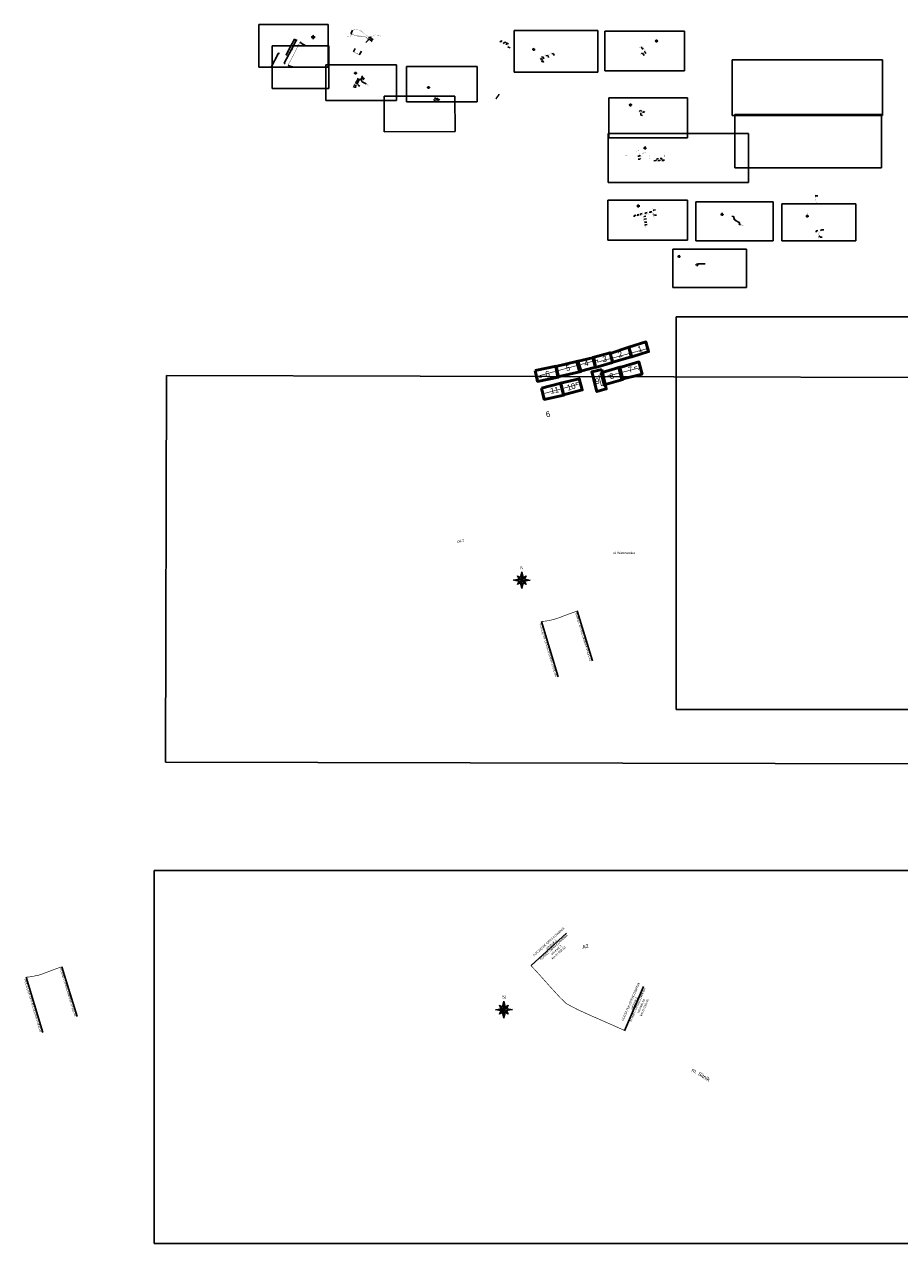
# Model space of a CAD drawing. Header units: metres. Extents: x 2852 to 11129, y 13973 to 19858.
# Tile 1 of 2: x 2852 to 7077, y 13973 to 19858. Entities that reach past the tile are written whole.
import ezdxf

# ---------------------------------------------------------------- set-up
doc = ezdxf.new("R2010")
doc.units = ezdxf.units.M
doc.header["$XCLIPFRAME"] = 2
doc.linetypes.add('3', pattern=[1, 0.5, -0.5])
doc.linetypes.add('8', pattern=[0.5, 0.25, -0.25])
for name, color, linetype, lineweight in [('!!!_ARKUSZE', 5, 'Continuous', 50), ('Północ', 7, 'Continuous', 18), ('T.M.wymiary', 7, 'Continuous', 0)]:
    doc.layers.add(name, color=color, linetype=linetype, lineweight=lineweight)
for name, color, linetype in [('C-DROGI-SYTUACJA-ETYKIETY', 7, 'Continuous'), ('S-5_opis_pkt_geometrycznych', 7, 'Continuous'), ('wymiarowanie', 7, 'Continuous')]:
    doc.layers.add(name, color=color, linetype=linetype)
doc.styles.add('Północ', font='times.ttf')
doc.styles.add('ROMANS', font='romans.shx', dxfattribs={"width": 0.8})
doc.styles.add('StyleArial', font='arial.ttf')
doc.styles.add('własny_500', font='isocp.shx', dxfattribs={"width": 0.9, "height": 1.2})
doc.dimstyles.new('OrgRuch', dxfattribs={"dimtxt": 2.5, "dimasz": 2.5, "dimexe": 1.25, "dimexo": 30, "dimtad": 1, "dimdec": 0, "dimrnd": 1, "dimtxsty": 'ROMANS', "dimblk": 'OBLIQUE', "dimcen": 2.5, "dimadec": 0, "dimazin": 0, "dimtfac": 1, "dimtdec": 0, "dimtmove": 0, "dimatfit": 3, "dimldrblk": 'OBLIQUE', "dimfxl": 1, "dimarcsym": 0})
picture_1 = doc.add_image_def('image1.jpg', size_in_pixel=(2880, 1024))
picture_2 = doc.add_image_def('image2.jpg', size_in_pixel=(2880, 1024))
picture_3 = doc.add_image_def('image3.jpg', size_in_pixel=(1415, 713))
picture_4 = doc.add_image_def('image4.jpg', size_in_pixel=(1419, 710))
picture_5 = doc.add_image_def('image5.jpg', size_in_pixel=(1417, 710))
picture_6 = doc.add_image_def('image6.jpg', size_in_pixel=(1420, 708))
picture_7 = doc.add_image_def('image7.jpg', size_in_pixel=(1417, 705))
picture_8 = doc.add_image_def('image8.jpg', size_in_pixel=(1412, 712))
picture_9 = doc.add_image_def('image9.jpg', size_in_pixel=(3418, 1263))
picture_10 = doc.add_image_def('image10.jpg', size_in_pixel=(3427, 1244))
picture_11 = doc.add_image_def('image11.jpg', size_in_pixel=(3358, 1171))
picture_12 = doc.add_image_def('image12.jpg', size_in_pixel=(1415, 713))
picture_13 = doc.add_image_def('image13.jpg', size_in_pixel=(1419, 710))
picture_14 = doc.add_image_def('image14.jpg', size_in_pixel=(1416, 710))
picture_15 = doc.add_image_def('image15.jpg', size_in_pixel=(1892, 979))
picture_16 = doc.add_image_def('image16.jpg', size_in_pixel=(3427, 1244))
picture_17 = doc.add_image_def('image17.jpg', size_in_pixel=(3358, 1171))

# ---------------------------------------------------------------- blocks, each defined once
blk = doc.blocks.new('Północ')
at = {"layer": 'Północ'}
h = blk.add_hatch(color=255, dxfattribs=at)
h.paths.add_polyline_path([(-15.6, 0), (-3, -3), (0, 0)])
h.paths.add_polyline_path([(-3, -3), (-8.1, -8.1), (-2.4, -5.4)])
h.paths.add_polyline_path([(0, 0), (0, -15.6), (3, -3)])
h.paths.add_polyline_path([(3, -3), (8.1, -8.1), (5.4, -2.4)])
h.paths.add_polyline_path([(3, 3), (0, 0), (15.6, 0)])
h.paths.add_polyline_path([(2.4, 5.4), (3, 3), (8.1, 8.1)])
h.paths.add_polyline_path([(0, 15.6), (-3, 3), (0, 0)])
h.paths.add_polyline_path([(-8.1, 8.1), (-5.4, 2.4), (-3, 3)])
h = blk.add_hatch(color=256, dxfattribs=at)
h.paths.add_polyline_path([(-3, 3), (-15.6, 0), (-4.3, 0, -0.198912)])
h.paths.add_polyline_path([(-3, 3, 0.198912), (-4.3, 0), (0, 0)])
h = blk.add_hatch(color=256, dxfattribs=at)
h.paths.add_polyline_path([(8.1, -8.1), (3, -3), (2.4, -5.4)])
h.paths.add_polyline_path([(-8.1, -8.1), (-3, -3), (-5.4, -2.4)])
h.paths.add_polyline_path([(-3, 3), (-2.4, 5.4), (-8.1, 8.1)])
h.paths.add_polyline_path([(8.1, 8.1), (3, 3), (5.4, 2.4)])
h = blk.add_hatch(color=256, dxfattribs=at)
h.paths.add_polyline_path([(0, -4.3), (-2.4, -5.4), (0, -15.6)])
h.paths.add_polyline_path([(0, -4.3, -0.198912), (-3, -3), (-2.4, -5.4)])
h.paths.add_polyline_path([(0, 0), (-3, -3, 0.198912), (0, -4.3)])
h = blk.add_hatch(color=256, dxfattribs=at)
h.paths.add_polyline_path([(0, 15.6), (0, 4.3, -0.198912), (3, 3)])
h.paths.add_polyline_path([(0, 4.3), (0, 0), (3, 3, 0.198912)])
h.paths.add_polyline_path([(15.6, 0), (4.3, 0, -0.198912), (3, -3)])
h.paths.add_polyline_path([(4.3, 0), (0, 0), (3, -3, 0.198912)])
for p, q in [((-15.6, 0), (-3, 3)), ((0, 0), (-15.6, 0)), ((0, 0), (-8.1, 8.1)), ((-5.4, 2.4), (-8.1, 8.1)), ((-8.1, 8.1), (-2.4, 5.4)), ((0, 0), (-8.1, -8.1)), ((-3, 3), (0, 15.6)), ((0, 0), (0, 15.6)), ((0, 15.6), (3, 3)), ((0, -15.6), (0, 15.6)), ((0, 0), (8.1, 8.1)), ((0, 0), (0, -15.6)), ((0, 0), (8.1, -8.1)), ((0, 0), (15.6, 0)), ((2.4, 5.4), (8.1, 8.1)), ((3, 3), (15.6, 0)), ((15.6, 0), (3, -3)), ((8.1, 8.1), (5.4, 2.4)), ((-3, -3), (-15.6, 0)), ((-8.1, -8.1), (-5.4, -2.4)), ((0, -4.3), (-8.1, -8.1)), ((0, -15.6), (-3, -3)), ((3, -3), (0, -15.6)), ((8.1, -8.1), (2.4, -5.4)), ((5.4, -2.4), (8.1, -8.1))]:
    blk.add_line(p, q, dxfattribs=at)
at = {"layer": 'Północ', "style": 'Północ'}
blk.add_text('N', height=5.88, dxfattribs=at).set_placement((-2.9, 19.8))
blk = doc.blocks.new('_Oblique')
at = {"layer": 'wymiarowanie', "color": 0, "lineweight": -2}
blk.add_line((-0.5, -0.5), (0.5, 0.5), dxfattribs=at)
blk = doc.blocks.new('*D64')
at = {"layer": 'Defpoints', "color": 0, "transparency": 16777216}
for p in [(4140.9, 19737.3), (4171.9, 19721.1), (4195.7, 19766.5)]:
    blk.add_point(p, dxfattribs=at)
at = {"layer": 'wymiarowanie', "color": 0, "lineweight": -2, "transparency": 16777216}
for p, q in [((4164.7, 19782.7), (4140.9, 19737.3)), ((4169.1, 19780.4), (4163.6, 19783.3)), ((4145.3, 19735), (4139.8, 19737.9))]:
    blk.add_line(p, q, dxfattribs=at)
for p, rotation in [((4164.7, 19782.7), 62.35158092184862), ((4140.9, 19737.3), 242.3515809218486)]:
    blk.add_blockref('_Oblique', p, dxfattribs=dict(at, rotation=rotation))
at = {"layer": 'wymiarowanie', "color": 0, "transparency": 16777216, "insert": (4150.2, 19761.3), "char_height": 3.5, "attachment_point": 5, "rotation": 62.35158, "style": 'ROMANS'}
blk.add_mtext('{\\fArial|b0|i0|c238|p34;Zakres robót - \\fArial|b0|i0|c0|p34;c\\fArial|b0|i0|c238|p34;zęść\\fArial|b0|i0|c0|p34; \\fArial|b0|i0|c238|p34;I}', dxfattribs=at)
blk = doc.blocks.new('*D65')
at = {"layer": 'Defpoints', "color": 0, "transparency": 16777216}
for p in [(4187, 19769.8), (4115.9, 19711.6), (4147.7, 19694.9)]:
    blk.add_point(p, dxfattribs=at)
at = {"layer": 'wymiarowanie', "color": 0, "lineweight": -2, "transparency": 16777216}
for p, q in [((4155.2, 19786.5), (4115.9, 19711.6)), ((4160.4, 19783.8), (4154.1, 19787.1)), ((4121.1, 19708.9), (4114.8, 19712.2))]:
    blk.add_line(p, q, dxfattribs=at)
for p, rotation in [((4155.2, 19786.5), 62.3181600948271), ((4115.9, 19711.6), 242.3181600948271)]:
    blk.add_blockref('_Oblique', p, dxfattribs=dict(at, rotation=rotation))
at = {"layer": 'wymiarowanie', "color": 0, "transparency": 16777216, "insert": (4133, 19750.4), "char_height": 3.5, "attachment_point": 5, "rotation": 62.31816, "style": 'ROMANS'}
blk.add_mtext('{\\fArial|b0|i0|c238|p34;Zakres robót - \\fArial|b0|i0|c0|p34;c\\fArial|b0|i0|c238|p34;zęść\\fArial|b0|i0|c0|p34; \\fArial|b0|i0|c238|p34;II}', dxfattribs=at)
blk = doc.blocks.new('*D66')
at = {"layer": 'Defpoints', "color": 0, "transparency": 16777216}
for p in [(4172.5, 19721.2), (4106.5, 19670), (4138.1, 19653.9)]:
    blk.add_point(p, dxfattribs=at)
at = {"layer": 'wymiarowanie', "color": 0, "lineweight": -2, "transparency": 16777216}
for p, q in [((4140.9, 19737.3), (4106.5, 19670)), ((4145.8, 19734.8), (4139.8, 19737.9)), ((4111.4, 19667.5), (4105.4, 19670.6))]:
    blk.add_line(p, q, dxfattribs=at)
for p, rotation in [((4140.9, 19737.3), 62.92691920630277), ((4106.5, 19670), 242.9269192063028)]:
    blk.add_blockref('_Oblique', p, dxfattribs=dict(at, rotation=rotation))
at = {"layer": 'wymiarowanie', "color": 0, "transparency": 16777216, "insert": (4121.1, 19705), "char_height": 3.5, "attachment_point": 5, "rotation": 62.92692, "style": 'ROMANS'}
blk.add_mtext('{\\fArial|b0|i0|c238|p34;Zakres robót - \\fArial|b0|i0|c0|p34;c\\fArial|b0|i0|c238|p34;zęść\\fArial|b0|i0|c0|p34; \\fArial|b0|i0|c238|p34;III i IV}', dxfattribs=at)

msp = doc.modelspace()

# ---------------------------------------------------------------- linework, layer by layer
at = {"layer": '!!!_ARKUSZE', "color": 0, "linetype": 'Continuous', "lineweight": 50}
for points in [[(5769.6, 18299.2), (5852.2, 18325), (5865, 18278.4), (5784.3, 18252.8)], [(5519.1, 18230.6), (5600.9, 18249.5), (5609, 18202.9), (5532, 18181.7)], [(5595.6, 18250), (5679.5, 18272.6), (5690.8, 18225.4), (5608.7, 18202.3)], [(5679.9, 18270.1), (5769.2, 18299.6), (5781.4, 18253.4), (5692.6, 18227.9)], [(5318.2, 18186.9), (5419.1, 18207.4), (5430.4, 18155.5), (5329.1, 18134.2)], [(5417.2, 18206.4), (5523.9, 18232.5), (5539.4, 18182.7), (5427.4, 18156.9)], [(5639.4, 18192), (5661.3, 18098.4), (5615.8, 18085.6), (5590.9, 18180.8)], [(5636.4, 18176.3), (5726.7, 18204), (5741.6, 18144.4), (5650.4, 18117.6)], [(5721.5, 18200.7), (5818.5, 18228.6), (5833.7, 18170), (5736.3, 18145.2)], [(5348.3, 18102.4), (5441.9, 18126.1), (5456.8, 18068.5), (5361.5, 18047.7)], [(5440.7, 18125.7), (5530.9, 18147.2), (5545.3, 18093.9), (5455.1, 18069.3)]]:
    msp.add_lwpolyline(points, close=True, dxfattribs=at)
at = {"color": 1}
for p, q in [((4187.8, 19767), (4183.6, 19773.9)), ((4427.8, 19813.7), (4435.5, 19830.7)), ((4427.8, 19813.7), (4432.4, 19810.4)), ((4500.6, 19770.4), (4513.6, 19783.8)), ((4513.1, 19785.2), (4511.3, 19786.8)), ((4513.6, 19783.8), (4511.4, 19785.8)), ((4513.1, 19785.2), (4517.6, 19786.5)), ((4513.6, 19794.8), (4521.6, 19794.2)), ((4517.6, 19786.5), (4530.8, 19774.9)), ((4521.6, 19794.2), (4534.8, 19782.6)), ((5151.2, 19778.8), (5148.8, 19771.6)), ((5151.2, 19778.8), (5159.1, 19775.7)), ((4187.8, 19767), (4208, 19756.5)), ((5181.7, 19767.2), (5179.2, 19759.9)), ((5181.7, 19767.2), (5189.6, 19764)), ((5406.7, 19715.8), (5398.6, 19717.5)), ((5406.7, 19715.8), (5409.4, 19707.7)), ((5838.7, 19715.6), (5831.3, 19718.4)), ((5833.1, 19742.8), (5831.9, 19748.8)), ((5833.1, 19742.8), (5839.9, 19737.7)), ((5838.7, 19715.6), (5843.4, 19708.5)), ((4129.2, 19657.1), (4124.6, 19661.2)), ((4129.2, 19657.1), (4151.3, 19651.8)), ((5354.6, 19681.4), (5347.5, 19678.6)), ((5356.4, 19699.5), (5348.9, 19701.2)), ((5354.6, 19681.4), (5357.3, 19673.3)), ((5356.4, 19699.5), (5359.1, 19691.4)), ((4486.2, 19599.6), (4481.1, 19609.8)), ((4486.2, 19599.6), (4493.8, 19595.7)), ((4439.3, 19558.8), (4446.8, 19554.9)), ((4452.9, 19554.8), (4446.8, 19554.9)), ((4452.5, 19584), (4460.1, 19580.1)), ((4458.6, 19596.2), (4466.2, 19592.3)), ((4466.2, 19580.1), (4460.1, 19580.1)), ((4464, 19563.5), (4460.9, 19566.3)), ((4464, 19563.5), (4471.5, 19559.6)), ((4472.3, 19592.2), (4466.2, 19592.3)), ((4481.9, 19580.6), (4474.6, 19596.5)), ((4481.9, 19580.6), (4502.2, 19570.2)), ((4834.1, 19489.4), (4828.2, 19495.9)), ((4834.1, 19489.4), (4842, 19486.2)), ((4849.3, 19497), (4843.4, 19503.5)), ((4849.3, 19497), (4857.2, 19493.8)), ((5824.3, 19442.5), (5820.2, 19436.9)), ((5824.3, 19442.5), (5832.3, 19439.5)), ((5838.8, 19437.5), (5846.8, 19434.5)), ((5838.8, 19437.5), (5839.2, 19431.6)), ((5814.6, 19207.6), (5823.1, 19208.1)), ((5826.5, 19210.6), (5823.1, 19208.1)), ((5891.4, 19199.9), (5899.9, 19200.4)), ((5902.8, 19202.4), (5899.9, 19200.4)), ((5910.5, 19199.8), (5919, 19200.3)), ((5920.8, 19204.9), (5919, 19200.3)), ((5929.9, 19200.4), (5938.3, 19200.9)), ((5940.3, 19206.5), (5938.3, 19200.9)), ((5872.1, 18952.6), (5871.2, 18947.7)), ((5872.1, 18952.6), (5880.5, 18953.4)), ((5796, 18934.8), (5804.3, 18936.5)), ((5796, 18934.8), (5796.3, 18929.6)), ((5825.7, 18944.2), (5834.1, 18945.7)), ((5825.7, 18944.2), (5826.2, 18936.7)), ((5846.4, 18918.2), (5844.7, 18915.8)), ((5846.4, 18918.2), (5854.7, 18919.8)), ((5849.6, 18889.8), (5857.9, 18891.5)), ((5895.6, 18936.3), (5889.8, 18938.1)), ((5895.6, 18936.3), (5904.1, 18936.8)), ((5849.6, 18889.9), (5847.9, 18887.5)), ((6694.8, 18831.6), (6686.7, 18837.1)), ((6702.6, 18866.1), (6695.1, 18862.8)), ((6702.6, 18866.1), (6711.1, 18865.9)), ((6694.8, 18831.6), (6703.3, 18831.4))]:
    msp.add_line(p, q, dxfattribs=at)
at = {"color": 5}
for p, q in [((4439.9, 19725.3), (4448.6, 19741.9)), ((4469.8, 19711.9), (4478.5, 19728.4)), ((5170.9, 19771.3), (5163.4, 19766.2)), ((5170.9, 19771.3), (5178.9, 19768.5)), ((5188.2, 19747.3), (5185.6, 19750.3)), ((5188.2, 19747.3), (5196.3, 19744.6)), ((5848.2, 19723.7), (5843.9, 19726.4)), ((5848.2, 19723.7), (5852.8, 19716.6)), ((4469.8, 19711.9), (4467.8, 19711.4)), ((5349.6, 19693.5), (5342.5, 19690.7)), ((5349.6, 19693.5), (5352.3, 19685.4)), ((5379.7, 19705.8), (5369.3, 19707.9)), ((5379.7, 19705.8), (5382.3, 19697.7)), ((4484.1, 19595), (4475.8, 19599.2)), ((4442.3, 19566.2), (4449.8, 19562.3)), ((4449.1, 19576.8), (4456.7, 19572.9)), ((4455.9, 19562.3), (4449.8, 19562.3)), ((4456.2, 19590.9), (4463.8, 19587)), ((4462.8, 19572.8), (4456.7, 19572.9)), ((4469.9, 19586.9), (4463.8, 19587)), ((4484.1, 19595), (4491.6, 19591.1)), ((4844.4, 19494.5), (4832.3, 19504)), ((4844.4, 19494.5), (4852, 19490.6)), ((5828.5, 19419.9), (5827.3, 19430.3)), ((5828.5, 19419.9), (5836.7, 19417.9)), ((5812.7, 19221.7), (5821.2, 19222.5)), ((5824.4, 19226.8), (5821.2, 19222.5)), ((5904.6, 19208.5), (5913.1, 19208.7)), ((5904.6, 19208.5), (5905.5, 19205.1)), ((5921, 19209.8), (5929.5, 19210)), ((5929.5, 19210), (5929.8, 19205.2)), ((6673.9, 19030.2), (6670.2, 19030.9)), ((6673.9, 19030.2), (6682.4, 19031)), ((5849.9, 18949), (5858.4, 18949.8)), ((5890.5, 18961.6), (5886.7, 18962.4)), ((5890.5, 18961.6), (5898.9, 18962.4)), ((5809.8, 18938.7), (5818, 18940.8)), ((5809.8, 18938.7), (5813.3, 18933.3)), ((5844.3, 18931.2), (5842, 18933)), ((5844.3, 18931.2), (5852.8, 18931.7)), ((5848, 18902.7), (5845.7, 18904.5)), ((5848, 18902.7), (5856.4, 18904)), ((5849.9, 18949), (5849.3, 18943.6)), ((6674.5, 18861.2), (6674.4, 18855.7)), ((6674.5, 18861.2), (6682.7, 18863.5))]:
    msp.add_line(p, q, dxfattribs=at)
at = {"color": 1, "lineweight": 25}
for p, q in [((6104.7, 18701.7), (6100, 18698.3)), ((6104.6, 18701.6), (6138.7, 18702.6))]:
    msp.add_line(p, q, dxfattribs=at)
at = {"color": 5, "flags": 128}
for points, const_width in [([(4408.9, 19801.7), (4421.3, 19798.6), (4424, 19798.2), (4425.6, 19799.3), (4427.1, 19800.4), (4434.7, 19817.3), (4443, 19835.4), (4467, 19830.3), (4504.3, 19805.2), (4506.1, 19803), (4508.8, 19799.8), (4512.1, 19796.1), (4513.3, 19795.1), (4513.7, 19795), (4516.3, 19795), (4517.8, 19795.3), (4518.9, 19796.2), (4522.4, 19800.6), (4524.3, 19800.9), (4529.2, 19800.7), (4531, 19800.5), (4532.9, 19801.6), (4540.9, 19805.5), (4543.5, 19806.7), (4544.8, 19807.1), (4564, 19805.5), (4575.6, 19799.5)], 0.8), ([(4439.9, 19725.3), (4457.4, 19716.6), (4467.8, 19711.4)], 1.5)]:
    msp.add_lwpolyline(points, dxfattribs=dict(at, const_width=const_width))
at = {"color": 1, "const_width": 1.5, "flags": 128}
for points in [[(4183.6, 19773.9), (4177.2, 19761.8), (4169.5, 19747), (4159.8, 19728.5), (4154.7, 19716.9), (4147.3, 19703.5), (4140.7, 19691.8), (4135.4, 19681), (4128.2, 19668.9), (4124.6, 19661.2)], [(4431.7, 19810.8), (4445.8, 19805.6), (4453, 19803), (4455.1, 19802.3), (4476.4, 19799.7), (4491, 19797.8), (4493.9, 19797.3), (4495.2, 19797.3), (4496.1, 19797.7), (4497, 19797.9), (4498, 19797.7), (4499.4, 19796.9), (4501.4, 19795.6), (4508.5, 19789), (4511, 19786.3), (4515.5, 19792.3), (4514.3, 19793.7), (4513.9, 19794.3), (4513.6, 19794.8)]]:
    msp.add_lwpolyline(points, dxfattribs=at)
at = {"color": 1, "linetype": '3', "lineweight": 40, "ltscale": 3, "const_width": 0.5, "flags": 128}
for points in [[(5145.6, 19772.7), (5160.2, 19767.2)], [(5175.7, 19761.3), (5188.1, 19756.6)], [(5828.6, 19750.6), (5825.7, 19744.9), (5818, 19749.1)], [(5823.7, 19713.8), (5841.5, 19725.3)], [(5845.5, 19735.2), (5846.1, 19739.1), (5838.7, 19744.9), (5828.7, 19750.8), (5828.6, 19750.6)], [(5339.9, 19698.3), (5362.7, 19705.8)], [(5349, 19675.3), (5343.9, 19687.1)], [(4477.1, 19601.9), (4481.2, 19610.2)], [(4451.5, 19550.5), (4454.5, 19558)], [(4457.3, 19565.1), (4457.6, 19565.8), (4462.1, 19566.5), (4462.1, 19566.6)], [(4470.9, 19589.6), (4473.9, 19595.5)], [(4830.7, 19501.2), (4827.5, 19494.3), (4825.5, 19495.4), (4826.4, 19497.5)], [(4846.8, 19503.1), (4844, 19504.4), (4843.5, 19503.3), (4841.9, 19503.3), (4836.4, 19506.1)], [(5819.5, 19436.9), (5822.7, 19435.8), (5821.5, 19432.3)], [(5835.5, 19428.6), (5837, 19432.6), (5842.4, 19430.8)], [(5911.4, 19205.2), (5915.1, 19205.3), (5916.5, 19204.8), (5925.8, 19205.1)], [(5936.2, 19206.5), (5944.4, 19206.6)], [(6672.1, 19016.7), (6673.6, 19004.5), (6674.5, 18997.5), (6676.8, 18994.3), (6678.3, 18992.9)], [(5867.7, 18946.9), (5886.1, 18950.3)], [(5886.5, 18950), (5886.5, 18949.1), (5886.7, 18949.1)], [(5793.7, 18930), (5794.6, 18929.2), (5800.6, 18930.8), (5800.9, 18929.8), (5808, 18931.7)], [(5822.6, 18935.6), (5839.6, 18940.1), (5839.8, 18939.8), (5841.2, 18940.1), (5842, 18940.9), (5842.1, 18942.2), (5844, 18942.5)], [(5843, 18924.6), (5845, 18911.7), (5845.2, 18909.7)], [(5847.2, 18894.4), (5848.9, 18880.9), (5850.5, 18876.8), (5850.7, 18876.1), (5851.6, 18875.4)], [(5888.7, 18948.2), (5890.1, 18935.9), (5891, 18928.9), (5893.3, 18925.7), (5894.8, 18924.3)], [(6685.4, 18824.3), (6687.2, 18844.9)], [(6688.3, 18855.1), (6691.1, 18855), (6691.1, 18858.1), (6694.7, 18859.8), (6695.4, 18862.3), (6692.7, 18866.6)]]:
    msp.add_lwpolyline(points, dxfattribs=at)
at = {"color": 5, "linetype": '3', "lineweight": 40, "ltscale": 3, "const_width": 0.5, "flags": 128}
for points in [[(5160.2, 19767.2), (5175.7, 19761.3)], [(5188.1, 19756.6), (5188.2, 19756.6), (5183.6, 19746.1)], [(5362.7, 19705.8), (5392, 19715.4)], [(5841.5, 19725.3), (5849.1, 19730.2), (5845.4, 19734.8), (5845.5, 19735.2)], [(5343.9, 19687.1), (5339.2, 19698.1)], [(4473.9, 19595.5), (4476.3, 19600.2), (4477.1, 19601.9)], [(4454.5, 19558), (4455.9, 19561.6)], [(4455.9, 19561.6), (4457.3, 19565.1)], [(4462.1, 19566.9), (4462.3, 19571.7), (4463.2, 19573.8)], [(4468.1, 19583.9), (4470.9, 19589.6)], [(4836.4, 19506.1), (4834.2, 19507.1), (4833.7, 19505.4), (4832.8, 19505.7), (4830.7, 19501.2)], [(5826.1, 19430.9), (5834.1, 19428.6), (5834.9, 19428.8), (5836.1, 19428.5), (5836, 19427.8)], [(5823.1, 19233.5), (5823.4, 19230.9), (5824, 19230.2), (5825.6, 19217.5)], [(5904.5, 19205), (5911.4, 19205.2)], [(5925.8, 19205.1), (5934.5, 19205.2), (5935.6, 19206.4), (5936.2, 19206.5)], [(6672, 19017.8), (6672.4, 19019.2), (6671.8, 19020.1), (6669.2, 19037.6)], [(5888.5, 18949.2), (5888.9, 18950.6), (5888.3, 18951.5), (5885.7, 18969.1)], [(5808, 18931.7), (5822.6, 18935.6)], [(5841.2, 18940.1), (5842.6, 18926.6), (5843.2, 18926.3), (5843.3, 18925.7), (5842.9, 18925.1), (5843, 18924.6)], [(5844, 18942.5), (5867.7, 18946.9)], [(5845.3, 18909.4), (5847.2, 18894.6), (5847.2, 18894.4)], [(5886.7, 18949.1), (5888.5, 18949.2), (5888.7, 18948.2)], [(6687.2, 18844.9), (6688.4, 18858.5), (6685.9, 18859.8), (6671.1, 18854.6)]]:
    msp.add_lwpolyline(points, dxfattribs=at)
at = {"color": 1, "linetype": '3', "lineweight": 40, "ltscale": 3, "flags": 128}
for points in [[(5392, 19715.4, 0.5, 0.5, 0), (5396.2, 19716.7, 0.5, 0.5, 0), (5412.2, 19722, 0.5, 0.5, 0), (5411.7, 19723.8, 0, 0, 0)], [(4463.2, 19573.8, 0.5, 0.5, 0), (4464.3, 19576.3, 0.5, 0.5, 0), (4464.5, 19576.9, 0.5, 0.5, 0), (4465.8, 19579.3, 0.5, 0.5, 0), (4468.1, 19583.9, 0, 0, 0)]]:
    msp.add_lwpolyline(points, format="xyseb", dxfattribs=at)
at = {"color": 1, "linetype": '3', "lineweight": 40, "ltscale": 2, "const_width": 0.5, "flags": 128}
for points in [[(5825.6, 19217.5), (5826.9, 19208.1)], [(5902.8, 19200.9), (5902.8, 19205), (5904.5, 19205)]]:
    msp.add_lwpolyline(points, dxfattribs=at)
at = {"flags": 128}
msp.add_lwpolyline([(6269.4, 18929), (6270.8, 18931.6), (6277.9, 18927.9), (6277, 18923.2), (6279.9, 18921.9), (6277.5, 18917.3), (6285.4, 18913.1), (6284.5, 18910.9), (6302.5, 18901.8), (6302.1, 18899.2), (6304, 18898.8), (6303, 18892.5), (6308.6, 18891.7)], dxfattribs=at)
at = {"color": 41, "const_width": 1.4, "flags": 128}
for points in [[(6298.1, 18905.2), (6303.5, 18902.3), (6302.6, 18895.8)], [(6302.6, 18891.6), (6322.1, 18888.3)]]:
    msp.add_lwpolyline(points, dxfattribs=at)
at = {"color": 30, "linetype": '3', "lineweight": 50, "ltscale": 8, "true_color": 0xf26722, "const_width": 3, "flags": 128}
for points in [[(5856.7, 18292), (5620.1, 18228.1), (5619.4, 18238.1), (5341.1, 18163.2), (5348.2, 18154.5), (5325.7, 18149.2)], [(5638.7, 18153.1), (5814.3, 18198.2), (5818.3, 18188.9)], [(5800.4, 18195.5), (5796.4, 18202.8), (5809, 18206.8)], [(5519.3, 18119.3), (5513.3, 18127.3), (5531.4, 18130.5)], [(5632, 18179.9), (5635.2, 18167.8), (5624.8, 18164.1), (5637.3, 18113.9), (5650.5, 18118.6), (5653.7, 18101.7)], [(5356.9, 18087.5), (5366.2, 18055.1)], [(5362.9, 18076.9), (5525.9, 18120.7)]]:
    msp.add_lwpolyline(points, dxfattribs=at)
at = {"color": 1, "linetype": 'Continuous', "lineweight": 40, "ltscale": 3, "const_width": 3, "flags": 128}
for points in [[(5348.1, 16975.7), (5372.6, 16978.3), (5407.1, 16985.3), (5433.1, 16993.8), (5466.5, 17006.8), (5520.7, 17026.5)], [(2859.9, 15258.7), (2884.4, 15261.3), (2919, 15268.3), (2944.9, 15276.9), (2978.3, 15289.8), (3032.5, 15309.5)], [(5749.1, 15001.8), (5741.2, 15005.5), (5672.6, 15035.8), (5590.1, 15071.9), (5521.7, 15103), (5469.1, 15130.7), (5438.6, 15159.8), (5389.2, 15213.8), (5331.1, 15278.8), (5297.7, 15314.7)]]:
    msp.add_lwpolyline(points, dxfattribs=at)
at = {"color": 1, "linetype": '8', "lineweight": 40, "ltscale": 3}
msp.add_circle((6098.2, 18696.5), 2.93, dxfattribs=at)
at = {"layer": 'S-5_opis_pkt_geometrycznych', "color": 7, "linetype": 'Continuous', "lineweight": -3}
for p, q in [((5594.9, 16785.6), (5520.7, 17026.5)), ((5428.6, 16709.1), (5348.1, 16975.7)), ((5469.7, 15471.9), (5297.7, 15314.7)), ((3106.7, 15068.6), (3032.5, 15309.5)), ((2940.4, 14992.1), (2859.9, 15258.7)), ((5840.7, 15214.5), (5748.5, 15000.4))]:
    msp.add_line(p, q, dxfattribs=at)
at = {"layer": 'T.M.wymiary'}
for p, q in [((5129.3, 19499.7), (5129.8, 19499.4)), ((5130.2, 19499.2), (5143.3, 19520)), ((5142.4, 19520.5), (5142.9, 19520.3))]:
    msp.add_line(p, q, dxfattribs=at)
at = {"layer": 'wymiarowanie'}
for p, q in [((4078, 19719.1), (4043.6, 19651.8)), ((4082.9, 19716.6), (4076.9, 19719.7)), ((4048.5, 19649.3), (4042.5, 19652.4))]:
    msp.add_line(p, q, dxfattribs=at)

# ---------------------------------------------------------------- block references
at = {"layer": 'Północ'}
for p, xscale, yscale, zscale, rotation in [((4245.6, 19796.2), 0.6243164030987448, 0.6243164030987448, 0.6243164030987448, 0.1225231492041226), ((5903.4, 19777.5), 0.4370214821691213, 0.4370214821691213, 0.4370214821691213, 0.1225231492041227), ((5310.5, 19736.4), 0.4370214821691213, 0.4370214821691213, 0.4370214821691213, 0.1225231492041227), ((4450.4, 19622.3), 0.4370214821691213, 0.4370214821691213, 0.4370214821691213, 0.1225231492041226), ((4802.4, 19553.6), 0.4370214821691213, 0.4370214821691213, 0.4370214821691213, 0.1225231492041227), ((5778.2, 19469.1), 0.4370214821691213, 0.4370214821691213, 0.4370214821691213, 0.1225231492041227), ((5848.2, 19260.9), 0.4370214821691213, 0.4370214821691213, 0.4370214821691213, 0.1225231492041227), ((5815.6, 18981.5), 0.4370214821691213, 0.4370214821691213, 0.4370214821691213, 0.1225231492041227), ((6220.1, 18940.7), 0.4370214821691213, 0.4370214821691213, 0.4370214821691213, 0.1225231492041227), ((6631.6, 18932.5), 0.4370214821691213, 0.4370214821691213, 0.4370214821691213, 0.1225231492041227), ((6012.3, 18737.8), 0.4370214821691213, 0.4370214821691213, 0.4370214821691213, 0.1225231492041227), ((5253, 17175.2), 2.622128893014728, 2.622128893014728, 2.622128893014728, 0.1225231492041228), ((5166.7, 15102.1), 2.622128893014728, 2.622128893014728, 2.622128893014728, 0.1225231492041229)]:
    msp.add_blockref('Północ', p, dxfattribs=dict(at, xscale=xscale, yscale=yscale, zscale=zscale, rotation=rotation))
at = {"layer": 'T.M.wymiary', "xscale": 0.85, "yscale": 0.85, "zscale": 0.85}
for p, rotation in [((5130.2, 19499.2), 237.8428641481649), ((5143.3, 19520), 57.84286414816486)]:
    msp.add_blockref('_Oblique', p, dxfattribs=dict(at, rotation=rotation))
at = {"layer": 'wymiarowanie'}
for p, rotation in [((4078, 19719.1), 62.92691920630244), ((4043.6, 19651.8), 242.9269192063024)]:
    msp.add_blockref('_Oblique', p, dxfattribs=dict(at, rotation=rotation))

# ---------------------------------------------------------------- texts
at = {"layer": '!!!_ARKUSZE', "color": 5, "linetype": 'Continuous', "attachment_point": 1}
for s, insert, char_height, rotation in [('1', (5809.3, 18301.6), 27.9, 18.07463), ('3', (5641.3, 18255.1), 27.9, 6.14419), ('2', (5714.7, 18276.3), 27.9, 13.82621), ('6', (5364.1, 18182.4), 27.9, 13.19576), ('5', (5462.6, 18210.7), 27.9, 15.16187), ('4', (5551.3, 18233.1), 27.9, 14.58554), ('7', (5763.7, 18202.1), 27.9, 18.57998), ('10', (5467.8, 18116.3), 27.88, 16.18989), ('9', (5604.7, 18147.4), 27.9, 13.47922), ('8', (5673.2, 18170.3), 27.9, 16.62256), ('11', (5388.3, 18102.3), 27.88, 10.58183), ('6', (5366.1, 17987.7), 27.9, 13.19576)]:
    msp.add_mtext_dynamic_manual_height_columns(s, width=6.035, gutter_width=12.5, heights=[0], dxfattribs=dict(at, insert=insert, char_height=char_height, rotation=rotation))
at = {"color": 1, "attachment_point": 1}
for s, insert, char_height, width, rotation in [('{\\fArial|b1|i0|c238|p34;KPO km 5+146,35}', (4428.6, 19814.8), 1.5, 19.055, 66.22313), ('\\pxi-3,l4,t4;{\\fArial|b1|i0|c238|p34;dr.^Igminna nr 100145L}', (4456.4, 19805.9), 1.5, 31.798, 351.71581), ('{\\fArial|b1|i0|c238|p34;PPO km 2+990,00}', (4501.2, 19770.4), 1.5, 19.055, 46.60809), ('{\\fArial|b1|i0|c238|p34;KPO km 0+290,28}', (4517.7, 19785.9), 1.5, 19.055, 319.52725), ('{\\fArial|b1|i0|c238|p34;PPO km 0+000,00}', (4521.6, 19793.6), 1.5, 19.055, 319.52725), ('{\\fArial|b1|i0|c238|p34;Etap 1}', (5152.5, 19780.9), 1.95, 65.533, 338.96732), ('{\\fArial|b1|i0|c238|p34;PPO km 0+328,00}', (4189.2, 19768.9), 1.95, 24.771, 333.40638), ('{\\fArial|b1|i0|c238|p34;Etap 3}', (5182.9, 19769.2), 1.95, 65.533, 338.96732), ('{\\fArial|b1|i0|c238|p34;Etap 5}', (5409, 19716.2), 1.95, 65.533, 289.0629), ('{\\fArial|b1|i0|c238|p34;Etap 3}', (5834.8, 19744.4), 1.95, 65.533, 324.0082), ('{\\fArial|b1|i0|c238|p34;Etap 1}', (5840.9, 19716.6), 1.95, 65.533, 304.0611), ('{\\fArial|b1|i0|c238|p34;KPO km 0+940,93}', (4129.8, 19659.7), 1.95, 24.771, 347.09467), ('{\\fArial|b1|i0|c238|p34;Etap 1}', (5356.9, 19681.8), 1.95, 65.533, 289.0629), ('{\\fArial|b1|i0|c238|p34;Etap 3}', (5358.7, 19699.8), 1.95, 65.533, 289.0629), ('{\\fArial|b1|i0|c238|p34;Etap 3}', (4460, 19598.1), 1.95, 65.533, 333.40638), ('{\\fArial|b1|i0|c238|p34;Etap 1}', (4487.7, 19601.5), 1.95, 65.533, 333.40638), ('{\\fArial|b1|i0|c238|p34;Etap 9}', (4440.7, 19560.7), 1.95, 65.533, 333.40638), ('{\\fArial|b1|i0|c238|p34;Etap 5}', (4453.9, 19585.9), 1.95, 65.533, 333.40638), ('{\\fArial|b1|i0|c238|p34;Etap 7}', (4465.4, 19565.4), 1.95, 65.533, 333.40638), ('{\\fArial|b1|i0|c238|p34;trasa projektowanego \\Pprzyłącza światłowodowego}', (4483.3, 19582.5), 1.95, 65.533, 333.40638), ('{\\fArial|b1|i0|c238|p34;Etap 3}', (4835.3, 19491.4), 1.95, 65.533, 338.96732), ('{\\fArial|b1|i0|c238|p34;Etap 1}', (4850.5, 19499), 1.95, 65.533, 338.96732), ('{\\fArial|b1|i0|c238|p34;Etap 1}', (5825.5, 19444.5), 1.95, 65.533, 340.25088), ('{\\fArial|b1|i0|c238|p34;Etap 3}', (5840, 19439.6), 1.95, 65.533, 340.25088), ('{\\fArial|b1|i0|c238|p34;Etap 1}', (5814.8, 19210), 1.95, 65.533, 4.1652), ('{\\fArial|b1|i0|c238|p34;Etap 1}', (5891.6, 19202.3), 1.95, 65.533, 4.1652), ('{\\fArial|b1|i0|c238|p34;Etap 3}', (5910.7, 19202.2), 1.95, 65.533, 4.1652), ('{\\fArial|b1|i0|c238|p34;Etap 5}', (5930.1, 19202.8), 1.95, 65.533, 4.1652), ('{\\fArial|b1|i0|c238|p34;Etap 3}', (5872.3, 18954.9), 1.95, 65.533, 6.14084), ('{\\fArial|b1|i0|c238|p34;Etap 7}', (5795.9, 18937.2), 1.95, 65.533, 12.01875), ('{\\fArial|b1|i0|c238|p34;Etap 5}', (5825.7, 18946.5), 1.95, 65.533, 10.91382), ('{\\fArial|b1|i0|c238|p34;Etap 9}', (5846.3, 18920.5), 1.95, 65.533, 12.01875), ('{\\fArial|b1|i0|c238|p34;Etap 11}', (5849.5, 18892.2), 1.95, 65.533, 12.01875), ('{\\fArial|b1|i0|c238|p34;Etap 1}', (5895.8, 18938.6), 1.95, 65.533, 4.1652), ('{\\fArial|b1|i0|c238|p34;Etap 1}', (6695.3, 18833.9), 1.95, 65.533, 359.37133), ('{\\fArial|b1|i0|c238|p34;Etap 3}', (6703, 18868.4), 1.95, 65.533, 359.37133), ('{\\fArial|b1|i0|c238|p34;Budynek mieszkalny\\Pprzeznaczony do rozbiórki}', (6104.7, 18704.4), 1.95, 65.533, 1.66053)]:
    msp.add_mtext(s, dxfattribs=dict(at, insert=insert, char_height=char_height, width=width, rotation=rotation))
at = {"color": 5, "attachment_point": 1}
for s, insert, char_height, width, rotation in [('\\pxi-3,l4,t4;{\\fArial|b1|i0|c238|p34;dr.^Ipowiatowa nr 1023L}', (4469.8, 19832.9), 1.5, 31.798, 325.91402), ('{\\fArial|b1|i0|c238|p34;PPO km 0+013,00}', (4441, 19726.3), 1.5, 19.055, 62.8311), ('\\pxi-3,l4,t3;{\\fArial|b1|i0|c238|p34;ul.^IWitosa}', (4454.7, 19720.9), 1.5, 19.055, 333.1479), ('{\\fArial|b1|i0|c238|p34;KPO km 0+163,87}', (4470.7, 19712.9), 1.5, 19.055, 62.8311), ('{\\fArial|b1|i0|c238|p34;Etap 2}', (5172, 19773.4), 1.95, 65.533, 341.80612), ('{\\fArial|b1|i0|c238|p34;Etap 4}', (5189.4, 19749.4), 1.95, 65.533, 341.80612), ('{\\fArial|b1|i0|c238|p34;Etap 2}', (5850.3, 19724.7), 1.95, 65.533, 304.0611), ('{\\fArial|b1|i0|c238|p34;Etap 2}', (5351.9, 19693.9), 1.95, 65.533, 289.0629), ('{\\fArial|b1|i0|c238|p34;Etap 4}', (5382, 19706.2), 1.95, 65.533, 289.0629), ('{\\fArial|b1|i0|c238|p34;Etap 8}', (4443.7, 19568.1), 1.95, 65.533, 333.40638), ('{\\fArial|b1|i0|c238|p34;Etap 6}', (4450.5, 19578.7), 1.95, 65.533, 333.40638), ('{\\fArial|b1|i0|c238|p34;Etap 4}', (4457.6, 19592.8), 1.95, 65.533, 333.40638), ('{\\fArial|b1|i0|c238|p34;Etap 2}', (4485.5, 19596.9), 1.95, 65.533, 333.40638), ('{\\fArial|b1|i0|c238|p34;Etap 2}', (4845.9, 19496.4), 1.95, 65.533, 333.40638), ('{\\fArial|b1|i0|c238|p34;Etap 2}', (5829.4, 19422.1), 1.95, 65.533, 347.25908), ('{\\fArial|b1|i0|c238|p34;Etap 2}', (5812.9, 19224.1), 1.95, 65.533, 5.96013), ('{\\fArial|b1|i0|c238|p34;Etap 2}', (5904.9, 19210.9), 1.95, 65.533, 2.21014), ('{\\fArial|b1|i0|c238|p34;Etap 4}', (5921.3, 19212.1), 1.95, 65.533, 2.21014), ('{\\fArial|b1|i0|c238|p34;Etap 2}', (6674.1, 19032.6), 1.95, 65.533, 5.96013), ('{\\fArial|b1|i0|c238|p34;Etap 4}', (5850.1, 18951.4), 1.95, 65.533, 5.96013), ('{\\fArial|b1|i0|c238|p34;Etap 2}', (5890.6, 18964), 1.95, 65.533, 5.96013), ('{\\fArial|b1|i0|c238|p34;Etap 6}', (5809.6, 18941.1), 1.95, 65.533, 14.84911), ('{\\fArial|b1|i0|c238|p34;Etap 8}', (5844.5, 18933.5), 1.95, 65.533, 4.22016), ('{\\fArial|b1|i0|c238|p34;Etap 10}', (5848.1, 18905), 1.95, 65.533, 9.55412), ('{\\fArial|b1|i0|c238|p34;Etap 2}', (6674.3, 18863.5), 1.95, 65.533, 16.67636)]:
    msp.add_mtext(s, dxfattribs=dict(at, insert=insert, char_height=char_height, width=width, rotation=rotation))
at = {"color": 7, "insert": (4168.5, 19754.1), "char_height": 1.95, "width": 18.432, "attachment_point": 1, "rotation": 59.86278}
msp.add_mtext('\\pxi-2,l4,t4;{\\fArial|b1|i0|c238|p34;ul.^IKrucza}', dxfattribs=at)
at = {"layer": 'C-DROGI-SYTUACJA-ETYKIETY', "linetype": 'Continuous', "width": 352.743, "attachment_point": 5, "style": 'StyleArial'}
for s, insert, char_height, rotation in [('DK 2', (4957.8, 17364.6), 10.76, 15.02984), ('ul. Warszawska', (5746.7, 17306.6), 10.758, 359.92463), ('KONIEC OPRACOWANIA 0+151.41', (5550.8, 16902.3), 10.758, 286.82114), ('POCZĄTEK OPRACOWANIA 0+000.00', (5379.6, 16838.2), 10.758, 286.82114), ('POCZĄTEK OPRACOWANIA\\Podcinek 3\\PKONIEC OPRACOWANIA \\Podcinek 2\\Pkm 0+992.63', (5407.7, 15403.5), 10.758, 42.45346), ('POCZĄTEK OPRACOWANIA 0+000.00', (2891.4, 15121.3), 10.758, 286.82114), ('KONIEC OPRACOWANIA 0+151.41', (3062.7, 15185.3), 10.758, 286.82114), ('POCZĄTEK OPRACOWANIA\\Podcinek 2\\PKONIEC OPRACOWANIA \\Podcinek 1b\\Pkm 0+550.00', (5812.3, 15126.6), 10.758, 66.71739)]:
    msp.add_mtext(s, dxfattribs=dict(at, insert=insert, char_height=char_height, rotation=rotation))
at = {"layer": 'T.M.wymiary', "attachment_point": 5, "style": 'własny_500'}
for s, insert, char_height, rotation in [('{\\fArial|b0|i0|c238|p34;B}', (4478.7, 19601.3), 2, 70.7636), ('{\\fArial|b0|i0|c238|p34;A}', (4483.2, 19610), 2, 70.7636), ('{\\fArial|b0|i0|c238|p34;J}', (4449.4, 19551.1), 2, 70.7636), ('{\\fArial|b0|i0|c238|p34;I}', (4452.8, 19558.9), 2, 70.7636), ('{\\fArial|b0|i0|c238|p34;H}', (4455.9, 19566.4), 2, 70.7636), ('{\\fArial|b0|i0|c238|p34;F}', (4465.2, 19573.3), 2, 70.7636), ('{\\fArial|b0|i0|c238|p34;G}', (4465.4, 19567), 2, 70.7636), ('{\\fArial|b0|i0|c238|p34;E}', (4470.5, 19583.6), 2, 70.7636), ('{\\fArial|b0|i0|c238|p34;D}', (4472.5, 19588.9), 2, 70.7636), ('{\\fArial|b0|i0|c238|p34;C}', (4476.2, 19595.3), 2, 70.7636), ('{\\fArial|b0|i0|c238|p34;27\\fArial|b0|i0|c0|p34;,0}', (5135.7, 19510.2), 1.2, 57.84286)]:
    msp.add_mtext(s, dxfattribs=dict(at, insert=insert, char_height=char_height, rotation=rotation))
at = {"layer": 'wymiarowanie', "attachment_point": 5, "style": 'ROMANS'}
for s, insert, char_height, rotation in [('{\\fArial|b0|i0|c238|p34;Zakres robót - \\fArial|b0|i0|c0|p34;c\\fArial|b0|i0|c238|p34;zęść\\fArial|b0|i0|c0|p34; \\fArial|b0|i0|c238|p34;III i IV}', (4058.2, 19686.8), 3.5, 62.92692), ('{\\fArial|b0|i0|c238|p34;Rakowa}', (5813.6, 19247.8), 2.3, 9.78636), ('{\\fArial|b0|i0|c238|p34;Wyszyńskiego}', (5754.1, 19226.4), 2.3, 5.07703), ('{\\fArial|b0|i0|c238|p34;Wesoła}', (5788.4, 19209.5), 2.3, 96.49797), ('{\\fArial|b0|i0|c238|p34;Kąpielowa}', (5829.2, 19216.3), 2.3, 96.49797), ('{\\fArial|b0|i0|c238|p34;Wyszyńskiego}', (5844, 19237.3), 2.3, 5.07703), ('{\\fArial|b0|i0|c238|p34;Leszczynowa}', (5868.1, 19218.7), 2.3, 96.49797), ('{\\fArial|b0|i0|c238|p34;Włoska}', (5941.2, 19222.9), 2.3, 88.15009), ('{\\fArial|b0|i0|c238|p34;Jastrzębia}', (5841.1, 18917.9), 2.3, 279.03061), ('{\\fArial|b0|i0|c238|p34;Gołębia}', (5858, 18941.9), 2.3, 7.26739), ('{\\fArial|b0|i0|c238|p34;Sowia}', (5886.4, 18941.7), 2.3, 276.18599), ('{\\fArial|b0|i0|c238|p34;Krzyżanowskiego}', (6297.6, 18908.2), 2.3, 333.59387), ('{\\fArial|b0|i0|c238|p34;A2}', (5560.4, 15407.3), 18.4, 12.06686), ('{\\fArial|b0|i0|c238|p34;m. Sitnik}', (6117.5, 14788.1), 18.4, 328.90585)]:
    msp.add_mtext(s, dxfattribs=dict(at, insert=insert, char_height=char_height, rotation=rotation))

# ---------------------------------------------------------------- dimensions: what is measured, and where the dimension line sits
at = {"layer": 'wymiarowanie'}
for p1, p2, distance, text, picture, middle in [((4187, 19769.8), (4147.7, 19694.9), -36, '{\\fArial|b0|i0|c238|p34;Zakres robót - \\fArial|b0|i0|c0|p34;c\\fArial|b0|i0|c238|p34;zęść\\fArial|b0|i0|c0|p34; \\fArial|b0|i0|c238|p34;II}', '*D65', (4133, 19750.4)), ((4195.7, 19766.5), (4171.9, 19721.1), -35, '{\\fArial|b0|i0|c238|p34;Zakres robót - \\fArial|b0|i0|c0|p34;c\\fArial|b0|i0|c238|p34;zęść\\fArial|b0|i0|c0|p34; \\fArial|b0|i0|c238|p34;I}', '*D64', (4150.2, 19761.3)), ((4172.5, 19721.2), (4138.1, 19653.9), -35.5, '{\\fArial|b0|i0|c238|p34;Zakres robót - \\fArial|b0|i0|c0|p34;c\\fArial|b0|i0|c238|p34;zęść\\fArial|b0|i0|c0|p34; \\fArial|b0|i0|c238|p34;III i IV}', '*D66', (4121.1, 19705))]:
    dim = msp.add_aligned_dim(p1=p1, p2=p2, distance=distance, text=text, dimstyle='OrgRuch', override={"dimtxt": 3.5, "dimasz": 1, "dimpost": 'm', "dimtmove": 1}, dxfattribs=at)
    dim.commit()
    dim.dimension.update_dxf_attribs({"geometry": picture, "text_midpoint": middle})

# ---------------------------------------------------------------- pictures from other files: only their frames are drawn
image = msp.add_image(picture_1, insert=(3983.1, 19637.7), size_in_units=(762, 270.9), dxfattribs=dict(brightness=68, contrast=68))
image.set_boundary_path([(-0.5, 191.3), (1267.4, 972)])
image = msp.add_image(picture_6, insert=(5216.4, 19627.6), size_in_units=(403.9, 201.4), dxfattribs=dict(brightness=70, contrast=55))
image.dxf.flags = 7
image = msp.add_image(picture_7, insert=(5654.5, 19633.1), size_in_units=(384.8, 191.5), dxfattribs=dict(brightness=75))
image.dxf.flags = 7
image = msp.add_image(picture_2, insert=(4047.5, 19548.1), size_in_units=(762, 270.9), dxfattribs=dict(brightness=68, contrast=68))
image.set_boundary_path([(-0.5, 244.6), (1037.5, 1023.5)])
image = msp.add_image(picture_3, insert=(4307.7, 19490.8), size_in_units=(340.6, 171.6), dxfattribs=dict(brightness=80))
image.dxf.flags = 7
image = msp.add_image(picture_9, insert=(6269.2, 19418.6), size_in_units=(725.5, 268.1))
image.dxf.flags = 7
image = msp.add_image(picture_4, insert=(4696.2, 19483.9), size_in_units=(341.9, 171.1), dxfattribs=dict(brightness=65))
image.dxf.flags = 7
image = msp.add_image(picture_5, insert=(4589.4, 19339.8), size_in_units=(341.5, 171.1), rotation=0.17168, dxfattribs=dict(brightness=65))
image.dxf.flags = 7
image = msp.add_image(picture_8, insert=(5672.7, 19310.7), size_in_units=(380.7, 192), dxfattribs=dict(brightness=75))
image.dxf.flags = 7
image = msp.add_image(picture_10, insert=(6282.2, 19166.2), size_in_units=(708.3, 257.1))
image.dxf.flags = 7
image = msp.add_image(picture_11, insert=(5669.7, 19095.2), size_in_units=(677.3, 236.2), dxfattribs=dict(brightness=70))
image.dxf.flags = 7
image = msp.add_image(picture_12, insert=(5668.6, 18815.9), size_in_units=(385, 194), dxfattribs=dict(brightness=86))
image.dxf.flags = 7
image = msp.add_image(picture_13, insert=(6093, 18813.5), size_in_units=(374.6, 187.4), dxfattribs=dict(brightness=70))
image.dxf.flags = 7
image = msp.add_image(picture_14, insert=(6508.8, 18812.8), size_in_units=(357.6, 179.3), dxfattribs=dict(brightness=75))
image.dxf.flags = 7
image = msp.add_image(picture_15, insert=(5981.9, 18587.6), size_in_units=(356.7, 184.6), dxfattribs=dict(brightness=80))
image.dxf.flags = 7
image = msp.add_image(picture_9, insert=(5999.2, 16551.3), size_in_units=(5129.7, 1895.5), dxfattribs=dict(brightness=85))
image.dxf.flags = 7
image = msp.add_image(picture_16, insert=(3533.3, 16296.8), size_in_units=(5139.5, 1865.7), rotation=-0.13506, dxfattribs=dict(brightness=85))
image.dxf.flags = 7
image = msp.add_image(picture_17, insert=(3478.8, 13972.9), size_in_units=(5163.2, 1800.5), dxfattribs=dict(brightness=85))
image.dxf.flags = 7

doc.saveas('drawing.dxf')
